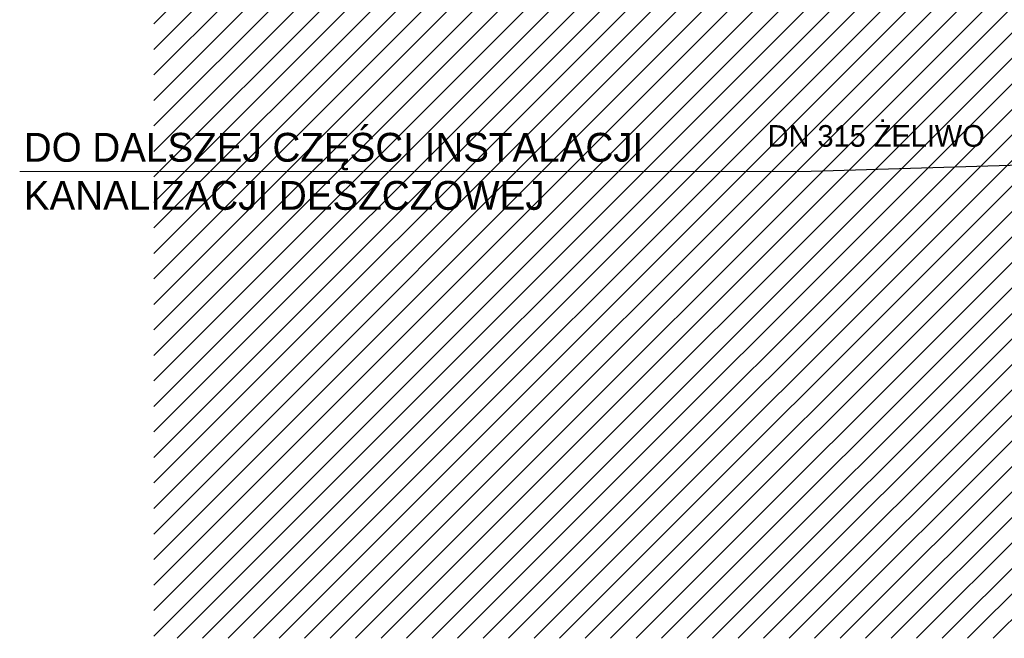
# Model space of a CAD drawing. Header units: centimetres. Extents: x -1589 to 108054, y -205274 to 31709.
# Tile 48 of 256: x -310 to 372, y -5805 to -5376. Entities that reach past the tile are written whole.
import ezdxf

# ---------------------------------------------------------------- set-up
doc = ezdxf.new("R2010")
doc.units = ezdxf.units.CM
doc.header["$LTSCALE"] = 0.01
doc.header["$MEASUREMENT"] = 0
doc.layers.add('_KD', color=7, linetype='Continuous')
doc.styles.add('GENERATED_STYLE_1', font='txt')

msp = doc.modelspace()

# ---------------------------------------------------------------- hatches: boundary and pattern name
at = {"layer": '_KD', "lineweight": 5, "ltscale": 100}
h = msp.add_hatch(dxfattribs=at)
h.set_pattern_fill('ANSI31', color=8, scale=100)
h.paths.add_polyline_path([(-217.33133, -5069.74351), (-176.82001, -5072.10554), (-91.32257, -5071.35944), (-91.32257, -5073.29299), (-78.37418, -5071.81771), (-78.37418, -5105.05833), (-28.37418, -5105.05833), (-28.37418, -5070.8101), (2.50877, -5069.74351), (2.52353, -5069.74351), (2.52353, -5342.29718), (22.52353, -5342.29718), (22.52353, -5346.29718), (119.7004, -5346.29718), (119.7004, -5366.05833), (159.7004, -5366.05833), (159.7004, -5346.29718), (519.7004, -5346.29718), (519.7004, -5366.05833), (559.7004, -5366.05833), (559.7004, -5346.29718), (816.7004, -5346.29718), (816.7004, -5518.50281), (816.66009, -5518.50281), (816.66009, -5755.05833), (720.67205, -5755.05833), (720.67205, -5795.05833), (710.67205, -5795.05833), (710.67205, -5805.05833), (-217.33133, -5805.05833)])

# ---------------------------------------------------------------- linework, layer by layer
at = {"layer": '_KD', "color": 92, "lineweight": 30}
msp.add_lwpolyline([(805.15304, -5464.51461), (238.41247, -5481.51683)], dxfattribs=at)
at = {"layer": '_KD', "color": 7, "linetype": 'Continuous', "lineweight": 5, "flags": 128}
msp.add_lwpolyline([(-310.37403, -5481.51683), (238.41247, -5481.51683), (238.41247, -5481.51683)], dxfattribs=at)

# ---------------------------------------------------------------- texts
at = {"layer": '_KD', "color": 7, "linetype": 'Continuous', "lineweight": 15, "style": 'GENERATED_STYLE_1'}
for s, insert, char_height, attachment_point, rotation in [('\\pxqc;\\A1;DN 315 ŻELIWO', (358.60741, -5456.94866), 15, 6, 0.00103027), ('\\pxql;\\A1;DO DALSZEJ CZĘŚCI INSTALACJI \\PKANALIZACJI DESZCZOWEJ', (-307.53445, -5481.53045), 20, 4, 359.99896973)]:
    msp.add_mtext(s, dxfattribs=dict(at, insert=insert, char_height=char_height, attachment_point=attachment_point, rotation=rotation))

doc.saveas('drawing.dxf')
